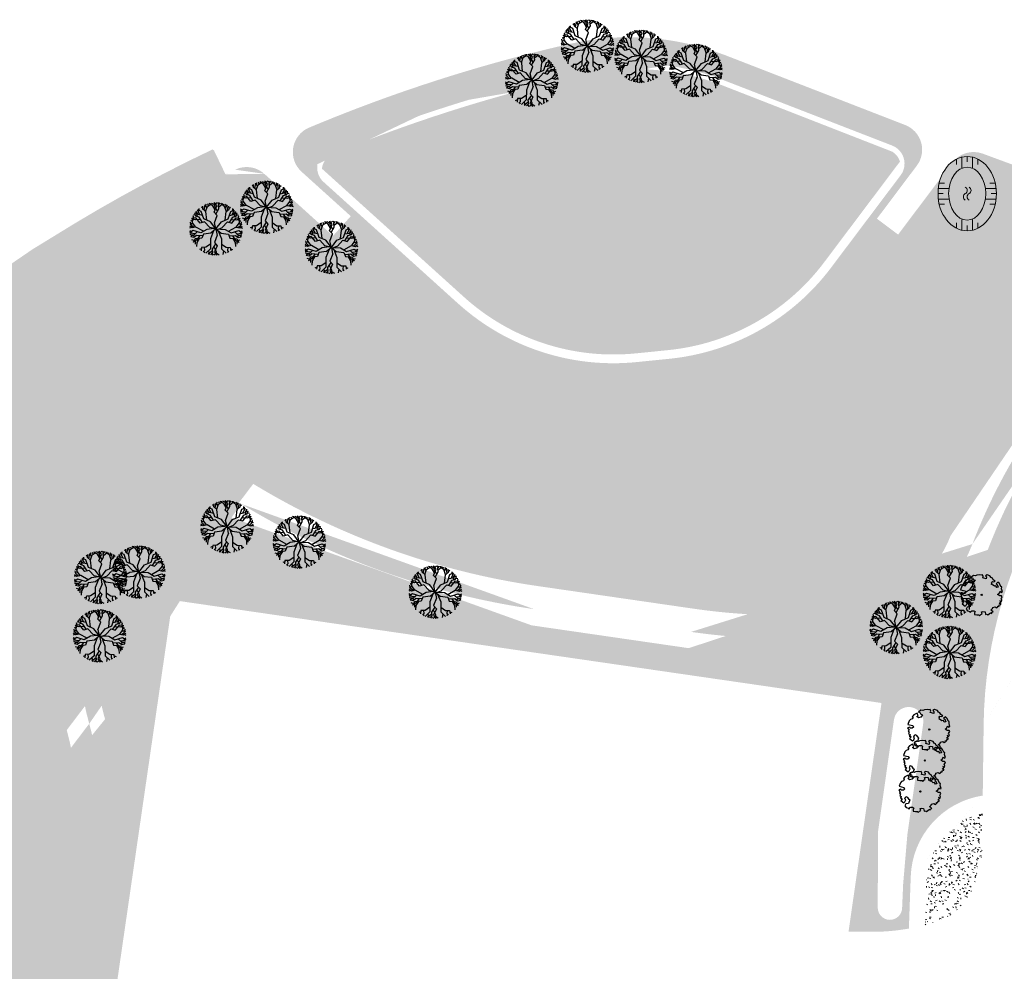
# Model space of a CAD drawing. Header units: metres. Extents: x 232632 to 233536, y 552897 to 554400.
# Tile 15 of 17: x 233103 to 233289, y 554112 to 554292. Entities that reach past the tile are written whole.
import ezdxf

# ---------------------------------------------------------------- set-up
doc = ezdxf.new("R2010")
doc.units = ezdxf.units.M
for name, color, linetype, lineweight, true_color in [('N-WE-GR-BOOM-S', 7, 'Continuous', 25, 0x165700), ('N-WE-GR-WATER-A', 7, 'Continuous', 9, 0xcde6ee), ('N-WE-GR-WATER_WATERPARTIJEN-A', 7, 'Continuous', 9, 0xcde6ee)]:
    doc.layers.add(name, color=color, linetype=linetype, lineweight=lineweight, true_color=true_color)
for name, color, linetype, lineweight in [('N-WE-GR-GRAS-A', 62, 'Continuous', 9), ('N-WE-GR-GRAS_TALUD-A', 62, 'Continuous', 9), ('N-WE-GR-RIET-A', 126, 'Continuous', 9), ('N-WE-GR-RIET_DOOR-DERDEN-A', 251, 'Continuous', 9), ('S05_Water', 144, 'Continuous', 13), ('T13_Taludlijn', 251, 'Continuous', 13), ('W11_Waterlijn', 142, 'Continuous', 13)]:
    doc.layers.add(name, color=color, linetype=linetype, lineweight=lineweight)
pattern_1 = [(0, (0, 0), (2.5, 2.5), [0.3, -2]), (45, (1, 0.5), (-0.282842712, 4.666904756), [0.3, -2]), (30, (0.2, 0.3), (0.568653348, 3.215063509), [0.3, -2]), (15, (0.8, 1.2), (0.964067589, 1.8112354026), [0.3, -2]), (135, (0.4, 5), (-0.070710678, -1.6263455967), [0.3, -2]), (150, (3, 1), (0.5392304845, -1.4660254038), [0.3, -2]), (165, (0.6, 0.1), (0.358630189, -1.752536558), [0.3, -2]), (85, (1, 1), (-2.181693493, 2.600041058), [0.3, -2]), (100, (0, 0), (-2.780294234, 1.946782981), [0.3, -2])]

# ---------------------------------------------------------------- blocks, each defined once
blk = doc.blocks.new('SGR-BOOM_06')
at = {"linetype": 'Continuous', "flags": 128}
blk.add_lwpolyline([(2.7, 3.52), (2.53, 3.94), (2.2, 4.06), (1.94, 4.52), (1.27, 4.69), (0.86, 4.52), (1.11, 4.27), (1.06, 3.81), (0.23, 3.98), (0.35, 4.32), (0.18, 4.69), (-0.15, 4.61), (-0.49, 4.69), (-1.15, 4.65), (-1.49, 4.48), (-1.95, 4.57), (-2.54, 4.11), (-2.12, 3.9), (-1.99, 3.64), (-1.58, 3.44), (-1.99, 2.89), (-2.54, 2.77), (-2.92, 3.1), (-2.62, 3.22), (-2.87, 3.86), (-3.63, 3.43), (-4, 3.02), (-3.79, 2.85), (-4, 2.51), (-4.42, 2.35), (-4.72, 2.05), (-5.01, 1.21), (-3.88, 0.92), (-3.71, 0.54), (-4, 0.29), (-4.51, 0.29), (-4.6, 0.56), (-5.09, 0.38), (-4.76, -0.17), (-4.93, -0.38), (-4.72, -0.54), (-4.88, -1.01), (-4.53, -1.18), (-4.72, -1.55), (-4.42, -1.59), (-4.29, -1.71), (-4.62, -2.11), (-3.92, -2.68), (-3.67, -2.43), (-3.46, -1.97), (-3.63, -1.76), (-3.42, -1.17), (-3.12, -1.34), (-2.79, -1.76), (-2.5, -2.01), (-2.79, -2.81), (-3.42, -2.93), (-3.67, -3.39), (-3.33, -3.77), (-2.83, -3.9), (-2.77, -4.02), (-2.71, -4.15), (-2.33, -3.73), (-1.83, -3.73), (-1.57, -3.9), (-1.7, -4.27), (-1.7, -4.61), (-1.15, -4.74), (-0.61, -4.69), (-0.49, -4.94), (-0.23, -4.65), (0.1, -4.48), (-0.06, -4.01), (0.27, -3.9), (0.77, -4.02), (0.86, -4.61), (1.15, -4.57), (1.44, -4.74), (2.07, -4.23), (2.37, -4.36), (2.32, -4.15), (2.66, -3.98), (2.41, -3.73), (2.11, -3.64), (2.57, -3.23), (2.62, -2.98), (3.16, -2.85), (3.54, -3.06), (3.79, -2.81), (3.77, -2.63), (4.12, -2.63), (4.12, -2.39), (4.46, -2.26), (4.46, -2.05), (4.08, -2.05), (4.54, -1.59), (4.25, -1.42), (4.63, -1.55), (4.75, -1.26), (4.54, -0.92), (4.84, -0.46), (4.67, -0.25), (4.25, -0.25), (3.75, 0.08), (4.08, 0.29), (4.38, 0.84), (4.54, 0.59), (4.88, 0.71), (4.67, 1.43), (4.71, 1.89), (4.5, 1.97), (4.16, 2.64), (3.83, 3.01), (3.37, 2.6), (3.66, 2.43), (3.91, 1.8), (3.54, 1.72), (3.33, 2.14), (2.99, 2.05), (2.66, 2.31), (2.24, 2.51), (2.45, 2.68), (2.32, 2.93), (2.53, 3.18), (2.87, 3.06), (3.16, 3.23)], close=True, dxfattribs=at)
blk.add_circle((0, 0), 0.15)
blk = doc.blocks.new('SGR-BOOM_15')
at = {"linetype": 'Continuous', "flags": 128}
for points in [[(-3.16, 3.48), (-3.18, 3.83)], [(-2.46, 3.95), (-2.75, 4.14)], [(-1.73, 1.66), (-1.9, 3.27), (-2.46, 3.75), (-2.45, 4.33)], [(-2.22, 3.55), (-2.13, 4.24), (-1.77, 4.65)], [(-2.03, 4.36), (-2.16, 4.48)], [(-1.72, 4.01), (-2.04, 4.54)], [(-1.95, 3.32), (-1.63, 4.26), (-1.07, 4.59), (-1, 4.87)], [(-1.4, 4.39), (-1.53, 4.73)], [(-0.15, 3.63), (-0.61, 4.39), (-1.29, 4.8)], [(-0.24, 4.52), (-0.76, 4.83)], [(-0.24, 4.52), (-0.76, 4.83)], [(-0.3, 1.17), (0.21, 2.57), (-0.35, 3.14), (0.14, 4.34), (-0.31, 4.96)], [(-0.3, 1.17), (0.21, 2.57), (-0.35, 3.14), (0.14, 4.34), (-0.31, 4.96)], [(0.29, 3.36), (-0.21, 4.23), (-0.27, 4.97)], [(0.29, 3.36), (-0.21, 4.23), (-0.27, 4.97)], [(-0.09, 4.66), (0.22, 4.97)], [(-0.09, 4.66), (0.22, 4.97)], [(-0.03, 2.82), (0.56, 3.82), (0.46, 4.48), (0.81, 4.91)], [(-0.03, 2.82), (0.56, 3.82), (0.46, 4.48), (0.81, 4.91)], [(0.59, 4.65), (0.37, 4.96)], [(0.59, 4.65), (0.37, 4.96)], [(0.51, 4.18), (1.27, 4.81)], [(0.51, 4.18), (1.27, 4.81)], [(1.95, 3.32), (1.63, 4.26), (1.07, 4.59), (1, 4.87)], [(1.4, 4.39), (1.53, 4.73)], [(1.72, 4.01), (2.04, 4.54)], [(1.73, 1.66), (1.9, 3.27), (2.46, 3.75), (2.45, 4.33)], [(2.22, 3.55), (2.13, 4.24), (1.77, 4.65)], [(2.03, 4.36), (2.16, 4.48)], [(2.46, 3.95), (2.75, 4.14)], [(3.16, 3.48), (3.18, 3.83)], [(-1.18, 0.26), (-2.19, 1.35), (-2.96, 1.11), (-3.81, 2.09), (-4.57, 1.97)], [(-1.18, 0.26), (-2.19, 1.35), (-2.96, 1.11), (-3.81, 2.09), (-4.57, 1.97)], [(-2.87, 1.78), (-3.87, 1.73), (-4.55, 2)], [(-2.87, 1.78), (-3.87, 1.73), (-4.55, 2)], [(-3.83, 0.34), (-4.41, 1.15), (-4.35, 1.81), (-4.54, 2.02)], [(-4.2, 2.03), (-4.33, 2.45)], [(-4.2, 2.03), (-4.33, 2.45)], [(-3.88, 2.64), (-4.25, 2.58)], [(-3.88, 2.64), (-4.25, 2.58)], [(-2.53, 1.25), (-3.16, 2.23), (-3.79, 2.44), (-4.01, 2.94)], [(-2.53, 1.25), (-3.16, 2.23), (-3.79, 2.44), (-4.01, 2.94)], [(-3.54, 2.98), (-3.99, 2.97)], [(-2.51, 2.55), (-3.39, 2.71), (-3.72, 3.3)], [(-3.5, 2.34), (-3.71, 3.31)], [(-3.5, 2.34), (-3.71, 3.31)], [(-2.97, 2.63), (-3.5, 3.53)], [(0, 0), (-1.06, 1.36), (-2.29, 1.9), (-2.77, 3.31), (-3.43, 3.6)], [(-3.3, 3.19), (-3.32, 3.71)], [(0, 0), (1.06, 1.36), (2.29, 1.9), (2.77, 3.31), (3.43, 3.6)], [(1.18, 0.26), (2.19, 1.35), (2.96, 1.11), (3.81, 2.09), (4.57, 1.97)], [(1.18, 0.26), (2.19, 1.35), (2.96, 1.11), (3.81, 2.09), (4.57, 1.97)], [(2.51, 2.55), (3.39, 2.71), (3.72, 3.3)], [(2.53, 1.25), (3.16, 2.23), (3.79, 2.44), (4.01, 2.94)], [(2.53, 1.25), (3.16, 2.23), (3.79, 2.44), (4.01, 2.94)], [(2.87, 1.78), (3.87, 1.73), (4.55, 2)], [(2.87, 1.78), (3.87, 1.73), (4.55, 2)], [(2.97, 2.63), (3.5, 3.53)], [(3.3, 3.19), (3.32, 3.71)], [(3.5, 2.34), (3.71, 3.31)], [(3.5, 2.34), (3.71, 3.31)], [(3.54, 2.98), (3.99, 2.97)], [(3.83, 0.34), (4.41, 1.15), (4.35, 1.81), (4.54, 2.02)], [(3.88, 2.64), (4.25, 2.58)], [(3.88, 2.64), (4.25, 2.58)], [(4.2, 2.03), (4.33, 2.45)], [(4.2, 2.03), (4.33, 2.45)], [(-4.64, 0.3), (-4.97, 0.18)], [(-2.36, -0.44), (-3.77, 0.36), (-4.48, 0.19), (-4.95, 0.53)], [(-0.39, 0.1), (-1.72, -0.07), (-2.88, -0.75), (-4.3, -0.32), (-4.93, -0.69)], [(-4.72, 0.89), (-4.9, 0.85)], [(-4.26, 0.94), (-4.87, 0.99)], [(-4.18, 0.26), (-4.69, 0.73), (-4.81, 1.27)], [(-4.39, 1.41), (-4.74, 1.51)], [(-4.14, 1.84), (-4.65, 1.5)], [(-4.14, 1.84), (-4.65, 1.5)], [(0, 0), (-1.22, 0.3)], [(0, 0), (-1.22, 0.3)], [(0, 0), (-0.96, -0.81)], [(0, 0), (-0.28, 1.22)], [(0, 0), (-0.28, 1.22)], [(0, 0), (1.72, -0.07), (2.88, -0.75), (4.3, -0.32), (4.93, -0.69)], [(0, 0), (0.96, -0.81)], [(0, 0), (0.23, -1.23)], [(0, 0), (0.23, -1.23)], [(0.49, -0.02), (1.22, 0.3)], [(2.36, -0.44), (3.77, 0.36), (4.48, 0.19), (4.95, 0.53)], [(4.14, 1.84), (4.65, 1.5)], [(4.14, 1.84), (4.65, 1.5)], [(4.18, 0.26), (4.69, 0.73), (4.81, 1.27)], [(4.26, 0.94), (4.87, 0.99)], [(4.39, 1.41), (4.74, 1.51)], [(4.64, 0.3), (4.97, 0.18)], [(4.72, 0.89), (4.9, 0.85)], [(-4.67, -0.54), (-4.96, -0.36)], [(-4.51, -0.83), (-4.94, -0.54)], [(-3.87, -0.89), (-4.91, -0.79)], [(-3.95, -1.45), (-4.86, -1.05)], [(-3.95, -1.45), (-4.86, -1.05)], [(-3.53, -0.56), (-4.18, -1.18), (-4.85, -1.1)], [(-4.48, -1.14), (-4.74, -1.51)], [(-2.5, -1.31), (-3.66, -1.23), (-4.2, -1.63), (-4.74, -1.51)], [(-2.5, -1.31), (-3.66, -1.23), (-4.2, -1.63), (-4.74, -1.51)], [(-3.12, -1.27), (-3.67, -2.11), (-4.3, -2.5)], [(-3.12, -1.27), (-3.67, -2.11), (-4.3, -2.5)], [(-0.91, -0.8), (-2.38, -0.98), (-2.64, -1.73), (-3.93, -1.85), (-4.28, -2.53)], [(-0.91, -0.8), (-2.38, -0.98), (-2.64, -1.73), (-3.93, -1.85), (-4.28, -2.53)], [(-3.17, -1.78), (-3.64, -2.53), (-3.7, -3.33)], [(-0.44, -0.37), (-1.02, -1.87), (-1.04, -3.73), (-1.93, -4.58)], [(0.25, -1.18), (-0.31, -2.56), (0.22, -3.15), (-0.31, -4.33), (0.11, -4.97)], [(0.25, -1.18), (-0.31, -2.56), (0.22, -3.15), (-0.31, -4.33), (0.11, -4.97)], [(0.44, -0.37), (1.02, -1.87), (1.04, -3.73), (1.93, -4.58)], [(0.91, -0.8), (2.38, -0.98), (2.64, -1.73), (3.93, -1.85), (4.28, -2.53)], [(0.91, -0.8), (2.38, -0.98), (2.64, -1.73), (3.93, -1.85), (4.28, -2.53)], [(2.5, -1.31), (3.66, -1.23), (4.2, -1.63), (4.74, -1.51)], [(2.5, -1.31), (3.66, -1.23), (4.2, -1.63), (4.74, -1.51)], [(3.12, -1.27), (3.67, -2.11), (4.3, -2.5)], [(3.12, -1.27), (3.67, -2.11), (4.3, -2.5)], [(3.17, -1.78), (3.64, -2.53), (3.7, -3.33)], [(3.53, -0.56), (4.18, -1.18), (4.85, -1.1)], [(3.87, -0.89), (4.91, -0.79)], [(3.95, -1.45), (4.86, -1.05)], [(3.95, -1.45), (4.86, -1.05)], [(4.48, -1.14), (4.74, -1.51)], [(4.51, -0.83), (4.94, -0.54)], [(4.67, -0.54), (4.96, -0.36)], [(-4.11, -2.2), (-4.53, -2.06)], [(-4.11, -2.2), (-4.53, -2.06)], [(-3.92, -2.26), (-3.95, -2.87)], [(-3.92, -2.26), (-3.95, -2.87)], [(-1.03, -2.88), (-1.91, -3.46), (-2.7, -3.49), (-2.78, -4.12)], [(-2.21, -3.47), (-2.18, -4.07), (-2.42, -4.34)], [(-0.08, -2.82), (-0.72, -3.8), (-0.64, -4.46), (-1.01, -4.87)], [(-0.08, -2.82), (-0.72, -3.8), (-0.64, -4.46), (-1.01, -4.87)], [(-0.42, -3.35), (0.04, -4.23), (0.07, -4.97)], [(-0.42, -3.35), (0.04, -4.23), (0.07, -4.97)], [(1.03, -2.88), (1.91, -3.46), (2.7, -3.49), (2.78, -4.12)], [(2.21, -3.47), (2.18, -4.07), (2.42, -4.34)], [(3.92, -2.26), (3.95, -2.87)], [(3.92, -2.26), (3.95, -2.87)], [(4.11, -2.2), (4.53, -2.06)], [(4.11, -2.2), (4.53, -2.06)], [(-2.73, -3.73), (-3.11, -3.88)], [(-2.3, -4.2), (-2.17, -4.47)], [(-0.67, -4.15), (-1.46, -4.75)], [(-0.67, -4.15), (-1.46, -4.75)], [(-1.43, -4.11), (-1.3, -4.8)], [(-0.78, -4.62), (-0.58, -4.94)], [(-0.78, -4.62), (-0.58, -4.94)], [(-0.1, -4.66), (-0.43, -4.96)], [(-0.1, -4.66), (-0.43, -4.96)], [(0.05, -4.53), (0.57, -4.86)], [(0.05, -4.53), (0.57, -4.86)], [(1.43, -4.11), (1.3, -4.8)], [(2.3, -4.2), (2.17, -4.47)], [(2.73, -3.73), (3.11, -3.88)]]:
    blk.add_lwpolyline(points, dxfattribs=at)

msp = doc.modelspace()

# ---------------------------------------------------------------- hatches: boundary and pattern name
at = {"layer": 'N-WE-GR-GRAS-A'}
h = msp.add_hatch(dxfattribs=at)
h.set_pattern_fill('AGR-GRAS_01', color=256, scale=0.1, pattern_type=2)
h.set_pattern_definition(pattern_1)
edge = h.paths.add_edge_path(flags=16)
edge.add_line((233219.72, 554225.8), (233225.87, 554226.42))
edge.add_arc((233221.35, 554271.19), 45, 275.7693, 323.0468)
edge.add_line((233257.31, 554244.14), (233272.38, 554264.17))
edge.add_arc((233268.39, 554267.18), 5, 323.0468, 428.7862)
edge.add_line((233270.2, 554271.84), (233236.25, 554285.02))
edge.add_arc((233218.16, 554238.4), 50, 68.7862, 102.8279)
edge.add_arc((233273.12, 553997.04), 297.54, 102.8279, 112.7912)
edge.add_arc((233159.79, 554266.74), 5, 112.7912, 227.8788)
edge.add_line((233156.44, 554263.03), (233185.02, 554237.19))
edge.add_arc((233215.2, 554270.57), 45, 227.8788, 275.7693)
edge = h.paths.add_edge_path(flags=16)
edge.add_line((233265.02, 554124.28), (233265.05, 554131.59))
edge.add_line((233265.05, 554131.59), (233265.09, 554138.7))
edge.add_line((233265.09, 554138.7), (233268.08, 554159.71))
edge.add_arc((233270.84, 554159.32), 2.78, -8.1612, 171.8818, ccw=False)
edge.add_line((233273.59, 554158.93), (233270.61, 554138.11))
edge.add_line((233270.61, 554138.11), (233269.81, 554128.7))
edge.add_line((233269.81, 554128.7), (233269.62, 554124.26))
edge.add_arc((233267.32, 554124.27), 2.3, 179.8444, 359.6662, ccw=False)
edge = h.paths.add_edge_path(flags=16)
edge.add_line((233264.32, 554091.17), (233264.74, 554105.97))
edge.add_arc((233266.8, 554105.94), 2.06, -2.3944, 179.1055, ccw=False)
edge.add_line((233268.85, 554105.86), (233268.64, 554100.71))
edge.add_line((233268.64, 554100.71), (233267.4, 554040.83))
edge.add_line((233267.4, 554040.83), (233266.82, 554027.57))
edge.add_arc((233264.52, 554027.77), 2.3, 179.8533, 355.0383, ccw=False)
edge.add_line((233262.22, 554027.78), (233262.24, 554032.6))
edge.add_line((233262.24, 554032.6), (233262.97, 554056.95))
edge.add_line((233262.97, 554056.95), (233263.46, 554068.02))
edge.add_line((233263.46, 554068.02), (233264.32, 554091.17))
edge = h.paths.add_edge_path(flags=16)
edge.add_ellipse((233281.88, 554258.9), major_axis=(0, 7), ratio=0.785714, start_angle=0, end_angle=360)
edge = h.paths.add_edge_path(flags=16)
edge.add_line((233265.82, 554008.26), (233265.2, 554000.54))
edge.add_line((233265.2, 554000.54), (233259.93, 553999.91))
edge.add_line((233259.93, 553999.91), (233259.91, 554002.8))
edge.add_line((233259.91, 554002.8), (233262.06, 554002.62))
edge.add_line((233262.06, 554002.62), (233262.11, 554008.42))
edge.add_arc((233263.96, 554008.41), 1.86, -4.5347, 179.5538, ccw=False)
h.paths.add_polyline_path([(233266.41, 554011.83), (233266.26, 554012.02), (233266.2, 554012.14), (233266.13, 554012.14), (233266.12, 554011.14), (233266.19, 554011.14), (233266.25, 554011.26), (233266.4, 554011.45), (233267.12, 554011.44), (233267.12, 554011.82)], flags=16)
edge = h.paths.add_edge_path()
edge.add_line((233332.36, 554245.38), (233312.1, 554255.07))
edge.add_arc((233302.92, 554241.98), 16, 41.2665, 54.9579, ccw=False)
edge.add_arc((233304.19, 554243.1), 14.3, -48.0063, 41.2665, ccw=False)
edge.add_arc((233384.57, 554153.81), 105.84, 131.9937, 159.0086)
edge.add_arc((233257.7, 554202.5), 30.06, 278.6031, 338.9783, ccw=False)
edge.add_arc((233247.36, 554296.9), 125, 261.7345, 276.8171, ccw=False)
edge.add_line((233229.39, 554173.2), (233199.79, 554177.5))
edge.add_arc((233221.35, 554325.94), 150, 238.7015, 261.7345, ccw=False)
edge.add_arc((233135.62, 554184.94), 15.01, 58.6703, 154.5282)
edge.add_arc((233162.7, 554172.05), 45, 154.5396, 195.806)
edge.add_arc((233071.29, 554146.18), 50, -30.7855, 15.806, ccw=False)
edge.add_arc((233096.2, 554131.34), 21, 231.1111, 329.2145, ccw=False)
edge.add_arc((233057.9, 554083.85), 40, 51.1111, 88.1729)
edge.add_arc((233058.83, 554112.84), 11, 88.1729, 159.0445)
edge.add_arc((233085.91, 554102.47), 40, 159.0445, 202.7059)
edge.add_arc((233025.95, 554077.38), 25, -33.5955, 22.7059, ccw=False)
edge.add_arc((233038.44, 554069.08), 10, 261.021, 326.4045, ccw=False)
edge.add_line((233036.88, 554059.2), (233035.04, 554059.49))
edge.add_arc((233063.4, 554057.99), 28.4, 176.9589, 230.5415)
edge.add_line((233045.35, 554036.06), (233045.89, 554035.97))
edge.add_line((233045.89, 554035.97), (233047.93, 554049.14))
edge.add_arc((233048.2, 554050.78), 1.66, 81.7339, 260.7219, ccw=False)
edge.add_line((233048.44, 554052.42), (233261.91, 554021.39))
edge.add_arc((233261.36, 554016.45), 4.97, -1.8933, 83.6008, ccw=False)
edge.add_line((233266.32, 554016.28), (233266.26, 554014.84))
edge.add_arc((233264.21, 554014.96), 2.05, 178.2958, 356.7021, ccw=False)
edge.add_line((233262.16, 554015.02), (233262.16, 554014.95))
edge.add_line((233262.16, 554014.95), (233262.17, 554016.53))
edge.add_arc((233260.15, 554016.52), 2.02, 0.2119, 86.7937)
edge.add_line((233260.26, 554018.54), (233255.16, 554019.27))
edge.add_line((233255.16, 554019.27), (233255.21, 554017.32))
edge.add_line((233255.21, 554017.32), (233258.97, 554017.02))
edge.add_line((233258.97, 554017.02), (233259.13, 554003.73))
edge.add_line((233259.13, 554003.73), (233258.03, 553987.63))
edge.add_line((233258.03, 553987.63), (233230.86, 553991.8))
edge.add_line((233230.86, 553991.8), (233229.44, 553985.33))
edge.add_line((233229.44, 553985.33), (233255.21, 553979.69))
edge.add_line((233255.21, 553979.69), (233259.34, 553982.84))
edge.add_line((233259.34, 553982.84), (233259.76, 553996.43))
edge.add_line((233259.76, 553996.43), (233266.86, 553996.35))
edge.add_line((233266.86, 553996.35), (233270.58, 554109.98))
edge.add_line((233270.58, 554109.98), (233257.55, 554110.14))
edge.add_line((233257.55, 554110.14), (233246.24, 554028.74))
edge.add_line((233246.24, 554028.74), (233053.27, 554056.77))
edge.add_line((233053.27, 554056.77), (233061.03, 554110.21))
edge.add_line((233061.03, 554110.21), (233120.41, 554101.58))
edge.add_line((233120.41, 554101.58), (233132.13, 554182.27))
edge.add_line((233132.13, 554182.27), (233265.73, 554162.86))
edge.add_line((233265.73, 554162.86), (233259.52, 554119.77))
edge.add_line((233259.52, 554119.77), (233263.61, 554119.72))
edge.add_arc((233263.94, 554158.89), 39.18, 269.5237, 280.2291)
edge.add_line((233270.89, 554120.34), (233271.24, 554130.11))
edge.add_arc((233287.23, 554129.59), 16, 98.705, 178.1284, ccw=False)
edge.add_line((233284.81, 554145.4), (233284.98, 554158.79))
edge.add_arc((233370.97, 554157.71), 86, 116.6071, 179.2776, ccw=False)
edge.add_arc((233329.77, 554239.97), 6, 296.6314, 424.4168)
edge = h.paths.add_edge_path()
edge.add_line((233139.93, 554267.05), (233142.1, 554262.54))
edge.add_arc((233273.68, 553995.1), 298.06, 115.8109, 116.1954, ccw=False)
edge.add_arc((233146.08, 554258.92), 5, 47.8788, 115.8109, ccw=False)
edge.add_line((233149.43, 554262.63), (233162.36, 554250.94))
edge.add_line((233162.36, 554250.94), (233165.71, 554254.65))
edge.add_line((233165.71, 554254.65), (233156.44, 554263.03))
edge.add_arc((233159.79, 554266.74), 5, 112.7912, 227.8788, ccw=False)
edge.add_arc((233273.12, 553997.04), 297.54, 102.8279, 112.7912, ccw=False)
edge.add_arc((233218.16, 554238.4), 50, 68.7862, 102.8279, ccw=False)
edge.add_line((233236.25, 554285.02), (233270.2, 554271.84))
edge.add_arc((233268.39, 554267.18), 5, -36.9532, 68.7862, ccw=False)
edge.add_line((233272.38, 554264.17), (233264.87, 554254.18))
edge.add_line((233264.87, 554254.18), (233268.86, 554251.18))
edge.add_line((233268.86, 554251.18), (233279.08, 554264.76))
edge.add_arc((233283.08, 554261.75), 5, 69.7311, 143.0468, ccw=False)
edge.add_line((233284.81, 554266.44), (233297.3, 554261.83))
edge.add_line((233297.3, 554261.83), (233306.84, 554257.49))
edge.add_arc((233302.92, 554241.98), 16, 75.7959, 141.1908)
edge.add_arc((233281.88, 554258.9), 11, 257.7184, 321.1917, ccw=False)
edge.add_arc((233275.39, 554229.09), 19.5, 77.7192, 142.0827)
edge.add_arc((233221.35, 554271.19), 49, 275.7693, 322.0827, ccw=False)
edge.add_line((233226.28, 554222.44), (233220.13, 554221.82))
edge.add_arc((233215.2, 554270.57), 49, 227.8788, 275.7693, ccw=False)
edge.add_line((233182.34, 554234.22), (233173.12, 554242.56))
edge.add_arc((233139.58, 554205.47), 50, 47.8787, 122.6463)
edge.add_arc((233273.12, 553997.04), 297.54, 122.6463, 156.894)
edge.add_arc((233055.18, 554090.03), 60.6, 156.894, 194.0183)
edge.add_arc((233011.72, 554079.17), 15.8, 194.0183, 261.021)
edge.add_line((233009.25, 554063.57), (233018.23, 554062.15))
edge.add_arc((232990.3, 554051.67), 29.83, -22.4731, 20.5665, ccw=False)
edge.add_line((233017.86, 554040.27), (232996.52, 554043.83))
edge.add_line((232996.52, 554043.83), (232976.37, 554047.1))
edge.add_line((232976.37, 554047.1), (232977.17, 554052.15))
edge.add_line((232977.17, 554052.15), (232977.81, 554055.81))
edge.add_line((232977.81, 554055.81), (232978.53, 554059.45))
edge.add_line((232978.53, 554059.45), (232979.31, 554063.08))
edge.add_line((232979.31, 554063.08), (232980.16, 554066.7))
edge.add_line((232980.16, 554066.7), (232981.08, 554070.29))
edge.add_line((232981.08, 554070.29), (232982.06, 554073.87))
edge.add_line((232982.06, 554073.87), (232983.11, 554077.45))
edge.add_line((232983.11, 554077.45), (232984.42, 554082.06))
edge.add_line((232984.42, 554082.06), (232985.8, 554086.64))
edge.add_line((232985.8, 554086.64), (232987.26, 554091.2))
edge.add_line((232987.26, 554091.2), (232988.78, 554095.74))
edge.add_line((232988.78, 554095.74), (232990.38, 554100.25))
edge.add_line((232990.38, 554100.25), (232992.05, 554104.74))
edge.add_line((232992.05, 554104.74), (232993.79, 554109.2))
edge.add_line((232993.79, 554109.2), (232995.6, 554113.63))
edge.add_line((232995.6, 554113.63), (232997.48, 554118.04))
edge.add_line((232997.48, 554118.04), (232999.43, 554122.41))
edge.add_line((232999.43, 554122.41), (233001.45, 554126.75))
edge.add_line((233001.45, 554126.75), (233003.53, 554131.06))
edge.add_line((233003.53, 554131.06), (233005.69, 554135.49))
edge.add_line((233005.69, 554135.49), (233010.2, 554143.78))
edge.add_line((233010.2, 554143.78), (233012.55, 554147.95))
edge.add_line((233012.55, 554147.95), (233014.97, 554152.08))
edge.add_line((233014.97, 554152.08), (233017.46, 554156.18))
edge.add_line((233017.46, 554156.18), (233019.84, 554160.08))
edge.add_line((233019.84, 554160.08), (233022.27, 554163.94))
edge.add_line((233022.27, 554163.94), (233024.76, 554167.77))
edge.add_line((233024.76, 554167.77), (233027.31, 554171.55))
edge.add_line((233027.31, 554171.55), (233029.92, 554175.3))
edge.add_line((233029.92, 554175.3), (233032.58, 554179.01))
edge.add_line((233032.58, 554179.01), (233035.3, 554182.67))
edge.add_line((233035.3, 554182.67), (233038.08, 554186.3))
edge.add_line((233038.08, 554186.3), (233040.91, 554189.88))
edge.add_line((233040.91, 554189.88), (233045.78, 554195.94))
edge.add_line((233045.78, 554195.94), (233048.29, 554198.91))
edge.add_line((233048.29, 554198.91), (233050.85, 554201.83))
edge.add_line((233050.85, 554201.83), (233053.47, 554204.71))
edge.add_line((233053.47, 554204.71), (233056.13, 554207.54))
edge.add_line((233056.13, 554207.54), (233058.84, 554210.32))
edge.add_line((233058.84, 554210.32), (233061.6, 554213.06))
edge.add_line((233061.6, 554213.06), (233067.27, 554218.39))
edge.add_line((233067.27, 554218.39), (233071.4, 554221.99))
edge.add_line((233071.4, 554221.99), (233075.6, 554225.54))
edge.add_line((233075.6, 554225.54), (233079.84, 554229.03))
edge.add_line((233079.84, 554229.03), (233084.12, 554232.47))
edge.add_line((233084.12, 554232.47), (233088.45, 554235.85))
edge.add_line((233088.45, 554235.85), (233092.83, 554239.17))
edge.add_line((233092.83, 554239.17), (233097.24, 554242.44))
edge.add_line((233097.24, 554242.44), (233101.69, 554245.64))
edge.add_line((233101.69, 554245.64), (233105.74, 554248.41))
edge.add_line((233105.74, 554248.41), (233113.98, 554253.46))
edge.add_line((233113.98, 554253.46), (233118.16, 554255.93))
edge.add_line((233118.16, 554255.93), (233122.38, 554258.33))
edge.add_line((233122.38, 554258.33), (233126.64, 554260.66))
edge.add_line((233126.64, 554260.66), (233130.94, 554262.92))
edge.add_line((233130.94, 554262.92), (233135.27, 554265.11))
edge.add_line((233135.27, 554265.11), (233139.65, 554267.23))
edge.add_line((233139.65, 554267.23), (233139.93, 554267.05))
h = msp.add_hatch(dxfattribs=at)
h.set_pattern_fill('AGR-GRAS_01', color=256, scale=0.1, pattern_type=2)
h.set_pattern_definition(pattern_1)
edge = h.paths.add_edge_path()
edge.add_line((233273.95, 554121.02), (233274.2, 554128.72))
edge.add_arc((233288.2, 554128.69), 14, 104.1639, 179.8811, ccw=False)
edge.add_line((233284.77, 554142.26), (233284.66, 554133.31))
edge.add_line((233284.66, 554133.31), (233283.83, 554133.31))
edge.add_line((233283.83, 554133.31), (233283.82, 554132.22))
edge.add_arc((233272.64, 554132.28), 11.17, 289.1412, 359.7015, ccw=False)
edge.add_arc((233264.28, 554157.69), 37.93, 284.7718, 288.498, ccw=False)
at = {"layer": 'N-WE-GR-GRAS_TALUD-A'}
h = msp.add_hatch(dxfattribs=at)
h.set_pattern_fill('AGR-GRAS_01', color=256, scale=0.1, pattern_type=2)
h.set_pattern_definition(pattern_1)
edge = h.paths.add_edge_path()
edge.add_arc((233273.12, 553997.04), 297.54, 102.8279, 112.7912)
edge.add_arc((233159.79, 554266.74), 5, 112.7912, 227.8788)
edge.add_line((233156.44, 554263.03), (233185.02, 554237.19))
edge.add_arc((233215.2, 554270.57), 45, 227.8788, 275.7693)
edge.add_line((233219.72, 554225.8), (233225.87, 554226.42))
edge.add_arc((233221.35, 554271.19), 45, 275.7693, 323.0468)
edge.add_line((233257.31, 554244.14), (233272.38, 554264.17))
edge.add_arc((233268.39, 554267.18), 5, 323.0468, 428.7862)
edge.add_line((233270.2, 554271.84), (233236.25, 554285.02))
edge.add_arc((233218.16, 554238.4), 50, 68.7862, 102.8279)
edge = h.paths.add_edge_path(flags=16)
edge.add_line((233267.74, 554267.97), (233235.73, 554280.39))
edge.add_arc((233219.56, 554238.72), 44.7, 68.7862, 102.4957)
edge.add_arc((233273.12, 553997.04), 292.24, 102.4957, 112.4235)
edge.add_arc((233163.03, 554263.81), 3.65, 112.4235, 227.8788)
edge.add_line((233160.59, 554261.1), (233185.92, 554238.19))
edge.add_arc((233215.2, 554270.57), 43.65, 227.8788, 275.7693)
edge.add_line((233219.59, 554227.14), (233225.74, 554227.76))
edge.add_arc((233221.35, 554271.19), 43.65, 275.7693, 323.0468)
edge.add_line((233256.23, 554244.95), (233269.34, 554262.37))
edge.add_arc((233266.42, 554264.56), 3.65, 323.0468, 428.7862)
h = msp.add_hatch(dxfattribs=at)
h.set_pattern_fill('AGR-GRAS_01', color=256, scale=0.1, pattern_type=2)
h.set_pattern_definition(pattern_1)
edge = h.paths.add_edge_path()
edge.add_arc((233038.44, 554069.08), 10, 261.021, 326.4045)
edge.add_arc((233025.95, 554077.38), 25, 326.4045, 382.7059)
edge.add_arc((233085.91, 554102.47), 40, 159.0445, 202.7059, ccw=False)
edge.add_arc((233058.83, 554112.84), 11, 88.1729, 159.0445, ccw=False)
edge.add_arc((233057.9, 554083.85), 40, 51.1111, 88.1729, ccw=False)
edge.add_arc((233096.2, 554131.34), 21, 231.1111, 329.2145)
edge.add_arc((233071.29, 554146.18), 50, 329.2145, 375.806)
edge.add_arc((233162.7, 554172.05), 45, 154.5396, 195.806, ccw=False)
edge.add_arc((233135.62, 554184.94), 15.01, 58.6703, 154.5282, ccw=False)
edge.add_arc((233221.35, 554325.94), 150, 238.7015, 261.7345)
edge.add_line((233199.79, 554177.5), (233229.39, 554173.2))
edge.add_arc((233247.36, 554296.9), 125, 261.7345, 276.8171)
edge.add_arc((233257.7, 554202.5), 30.06, 278.6031, 338.9783)
edge.add_arc((233384.57, 554153.81), 105.84, 131.9937, 159.0086, ccw=False)
edge.add_arc((233304.19, 554243.1), 14.3, 311.9937, 401.2665)
edge.add_arc((233302.92, 554241.98), 16, 41.2665, 141.1908)
edge.add_arc((233281.88, 554258.9), 11, 257.7184, 321.1917, ccw=False)
edge.add_arc((233275.39, 554229.09), 19.5, 77.7192, 142.0827)
edge.add_arc((233221.35, 554271.19), 49, 275.7693, 322.0827, ccw=False)
edge.add_line((233226.28, 554222.44), (233220.13, 554221.82))
edge.add_arc((233215.2, 554270.57), 49, 227.8788, 275.7693, ccw=False)
edge.add_line((233182.34, 554234.22), (233173.12, 554242.56))
edge.add_arc((233139.58, 554205.47), 50, 47.8787, 122.6463)
edge.add_arc((233273.12, 553997.04), 297.54, 122.6463, 156.894)
edge.add_arc((233055.18, 554090.03), 60.6, 156.894, 194.0183)
edge.add_arc((233011.72, 554079.17), 15.8, 194.0183, 261.021)
edge.add_line((233009.25, 554063.57), (233020.55, 554061.78))
edge.add_arc((233016.75, 554061.67), 3.8, 1.6358, 81.021)
edge.add_line((233017.34, 554065.43), (233012.65, 554066.17))
edge.add_arc((233014.63, 554078.71), 12.7, 195.5871, 261.021, ccw=False)
edge.add_arc((233055.18, 554090.03), 54.8, 156.894, 195.5871, ccw=False)
edge.add_arc((233273.12, 553997.04), 291.74, 122.5957, 156.894, ccw=False)
edge.add_arc((233140.2, 554204.92), 45, 47.8788, 122.5957, ccw=False)
edge.add_line((233170.38, 554238.3), (233178.98, 554230.52))
edge.add_arc((233215.2, 554270.57), 54.01, 227.8799, 275.4375)
edge.add_line((233220.32, 554216.81), (233227.09, 554217.49))
edge.add_arc((233221.35, 554271.19), 54.01, 276.1012, 322.0815)
edge.add_arc((233275.39, 554229.1), 14.5, 77.7203, 142.0838, ccw=False)
edge.add_arc((233281.88, 554258.9), 16, 257.7173, 322.607)
edge.add_arc((233303.73, 554242.2), 11.5, 141.2765, 142.6069, ccw=False)
edge.add_arc((233304.1, 554243.05), 11.3, 41.1347, 145.869, ccw=False)
edge.add_arc((233304.19, 554243.1), 11.2, -48.0064, 41.2664, ccw=False)
edge.add_arc((233384.57, 554153.81), 108.94, 131.9932, 159.0082)
edge.add_arc((233257.7, 554202.5), 26.96, 278.7037, 338.9783, ccw=False)
edge.add_arc((233247.36, 554296.9), 121.9, 261.7345, 276.7939, ccw=False)
edge.add_line((233229.83, 554176.26), (233200.23, 554180.56))
edge.add_arc((233221.35, 554325.93), 146.9, 238.7018, 261.7349, ccw=False)
edge.add_arc((233135.62, 554184.94), 18.11, 58.6712, 154.5292)
edge.add_arc((233162.7, 554172.05), 48.1, 154.5396, 195.806)
edge.add_arc((233071.29, 554146.18), 46.9, -30.7855, 15.806, ccw=False)
edge.add_arc((233096.2, 554131.34), 17.9, 231.1111, 329.2145, ccw=False)
edge.add_arc((233057.9, 554083.85), 43.1, 51.1111, 88.1729)
edge.add_arc((233058.83, 554112.84), 14.1, 88.1729, 159.0445)
edge.add_arc((233085.91, 554102.47), 43.1, 159.0445, 202.7059)
edge.add_arc((233025.95, 554077.38), 21.9, -33.5955, 22.7059, ccw=False)
edge.add_arc((233038.44, 554069.08), 6.9, 261.021, 326.4045, ccw=False)
edge.add_arc((233036.77, 554058.51), 3.8, 81.0213, 160.4063)
edge.add_line((233033.19, 554059.78), (233036.88, 554059.2))
h = msp.add_hatch(dxfattribs=at)
h.set_pattern_fill('AGR-GRAS_01', color=256, scale=0.1, pattern_type=2)
h.set_pattern_definition(pattern_1)
edge = h.paths.add_edge_path()
edge.add_arc((233036.77, 554058.51), 3.8, 81.0213, 160.4063, ccw=False)
edge.add_arc((233038.44, 554069.08), 6.9, 261.021, 326.4045)
edge.add_arc((233025.95, 554077.38), 21.9, 326.4045, 382.7059)
edge.add_arc((233085.91, 554102.47), 43.1, 159.0445, 202.7059, ccw=False)
edge.add_arc((233058.83, 554112.84), 14.1, 88.1729, 159.0445, ccw=False)
edge.add_arc((233057.9, 554083.85), 43.1, 51.1111, 88.1729, ccw=False)
edge.add_arc((233096.2, 554131.34), 17.9, 231.1111, 329.2145)
edge.add_arc((233071.29, 554146.18), 46.9, 329.2145, 375.806)
edge.add_arc((233162.7, 554172.05), 48.1, 154.5396, 195.806, ccw=False)
edge.add_arc((233135.62, 554184.94), 18.11, 58.6712, 154.5292, ccw=False)
edge.add_arc((233221.35, 554325.93), 146.9, 238.7018, 261.7349)
edge.add_line((233200.23, 554180.56), (233229.83, 554176.26))
edge.add_arc((233247.36, 554296.9), 121.9, 261.7345, 276.7939)
edge.add_arc((233257.7, 554202.5), 26.96, 278.7037, 338.9783)
edge.add_arc((233384.57, 554153.81), 108.94, 131.9932, 159.0082, ccw=False)
edge.add_arc((233304.19, 554243.1), 11.2, 311.9936, 401.2664)
edge.add_arc((233304.1, 554243.05), 11.3, 41.1347, 41.1437)
edge.add_line((233312.61, 554250.48), (233314.94, 554252.53))
edge.add_arc((233304.19, 554243.1), 14.3, -48.0063, 41.2665, ccw=False)
edge.add_arc((233384.57, 554153.81), 105.84, 131.9937, 159.0086)
edge.add_arc((233257.7, 554202.5), 30.06, 278.6031, 338.9783, ccw=False)
edge.add_arc((233247.36, 554296.9), 125, 261.7345, 276.8171, ccw=False)
edge.add_line((233229.39, 554173.2), (233199.79, 554177.5))
edge.add_arc((233221.35, 554325.94), 150, 238.7015, 261.7345, ccw=False)
edge.add_arc((233135.62, 554184.94), 15.01, 58.6703, 154.5282)
edge.add_arc((233162.7, 554172.05), 45, 154.5396, 195.806)
edge.add_arc((233071.29, 554146.18), 50, -30.7855, 15.806, ccw=False)
edge.add_arc((233096.2, 554131.34), 21, 231.1111, 329.2145, ccw=False)
edge.add_arc((233057.9, 554083.85), 40, 51.1111, 88.1729)
edge.add_arc((233058.83, 554112.84), 11, 88.1729, 159.0445)
edge.add_arc((233085.91, 554102.47), 40, 159.0445, 202.7059)
edge.add_arc((233025.95, 554077.38), 25, -33.5955, 22.7059, ccw=False)
edge.add_arc((233038.44, 554069.08), 10, 261.021, 326.4045, ccw=False)
edge.add_line((233036.88, 554059.2), (233033.19, 554059.78))
at = {"layer": 'N-WE-GR-RIET-A'}
h = msp.add_hatch(dxfattribs=at)
h.set_pattern_fill('AGR-RIETLAND-SO', color=256, scale=0.25, angle=270, pattern_type=2)
h.set_pattern_definition([(270, (233223.2131, 554257.5414), (1.25, -0.721688), [0.288675, -1.1547]), (330, (233223.2131, 554257.397), (1.25, 0.721688), [0.288675, -1.1547]), (0, (233223.2131, 554257.397), (1.25, 0.7216875), [0.5, -2]), (30, (233223.2131, 554257.397), (-3e-07, 1.443376), [0.288675, -1.1547])])
edge = h.paths.add_edge_path()
edge.add_line((233219.42, 554228.78), (233225.57, 554229.4))
edge.add_arc((233221.35, 554271.19), 42, 275.7693, 323.0468)
edge.add_line((233254.91, 554245.94), (233269.21, 554264.95))
edge.add_arc((233265.89, 554263.86), 3.5, 18.1968, 57.5207)
edge.add_line((233267.77, 554266.81), (233235.6, 554279.37))
edge.add_arc((233219.45, 554237.7), 44.68, 68.8202, 104.2484)
edge.add_arc((233273.12, 553997.04), 291.24, 102.8279, 112.3258)
edge.add_arc((233163.74, 554263.18), 3.5, 110.9639, 172.7116)
edge.add_line((233160.26, 554263.62), (233187.03, 554239.42))
edge.add_arc((233215.2, 554270.57), 42, 227.8788, 275.7693)
at = {"layer": 'N-WE-GR-RIET_DOOR-DERDEN-A'}
h = msp.add_hatch(dxfattribs=at)
h.set_pattern_fill('AGR-RIETLAND-SO', color=256, scale=0.3, angle=270, pattern_type=2)
h.set_pattern_definition([(270, (233143.906, 554203.2757), (1.5, -0.866025), [0.34641, -1.38564]), (330, (233143.906, 554203.1025), (1.5, 0.866026), [0.34641, -1.38564]), (0, (233143.90605, 554203.1025), (1.5, 0.866025), [0.6, -2.4]), (30, (233143.906, 554203.1025), (-3e-07, 1.732051), [0.34641, -1.38564])])
edge = h.paths.add_edge_path()
edge.add_arc((233304.1, 554243.05), 11.3, 41.1347, 41.1437, ccw=False)
edge.add_arc((233304.19, 554243.1), 11.2, -48.0064, 41.2664, ccw=False)
edge.add_arc((233384.57, 554153.81), 108.94, 131.9932, 159.0082)
edge.add_arc((233257.7, 554202.5), 26.96, 278.7037, 338.9783, ccw=False)
edge.add_arc((233247.36, 554296.9), 121.9, 261.7345, 276.7939, ccw=False)
edge.add_line((233229.83, 554176.26), (233200.23, 554180.56))
edge.add_arc((233221.35, 554325.93), 146.9, 238.7018, 261.7349, ccw=False)
edge.add_arc((233135.62, 554184.94), 18.11, 58.6712, 154.5292)
edge.add_arc((233162.7, 554172.05), 48.1, 154.5396, 195.806)
edge.add_arc((233071.29, 554146.18), 46.9, -30.7855, 15.806, ccw=False)
edge.add_arc((233096.2, 554131.34), 17.9, 231.1111, 329.2145, ccw=False)
edge.add_arc((233057.9, 554083.85), 43.1, 51.1111, 88.1729)
edge.add_arc((233058.83, 554112.84), 14.1, 88.1729, 159.0445)
edge.add_arc((233085.91, 554102.47), 43.1, 159.0445, 202.7059)
edge.add_arc((233025.95, 554077.38), 21.9, -33.5955, 22.7059, ccw=False)
edge.add_arc((233038.44, 554069.08), 6.9, 261.021, 326.4045, ccw=False)
edge.add_arc((233036.77, 554058.51), 3.8, 81.0213, 160.4063)
edge.add_line((233033.19, 554059.78), (233031.61, 554060.03))
edge.add_line((233031.61, 554060.03), (233031.82, 554061.32))
edge.add_arc((233037.05, 554060.49), 5.3, 103.0529, 171.021, ccw=False)
edge.add_arc((233033.78, 554074.62), 9.2, 283.0529, 340.5601)
edge.add_arc((233025.95, 554077.38), 17.5, 340.5601, 382.7059)
edge.add_arc((233085.91, 554102.47), 47.5, 159.0445, 202.7059, ccw=False)
edge.add_arc((233058.83, 554112.84), 18.5, 88.1729, 159.0445, ccw=False)
edge.add_arc((233057.9, 554083.85), 47.5, 51.1111, 88.1729, ccw=False)
edge.add_arc((233096.2, 554131.34), 13.5, 231.1111, 329.2145)
edge.add_arc((233071.29, 554146.18), 42.5, 329.2145, 375.806)
edge.add_arc((233162.7, 554172.05), 52.5, 154.5396, 195.806, ccw=False)
edge.add_arc((233135.62, 554184.94), 22.51, 58.6723, 154.5302, ccw=False)
edge.add_arc((233221.35, 554325.93), 142.49, 238.7023, 261.7353)
edge.add_line((233200.86, 554184.92), (233230.46, 554180.62))
edge.add_arc((233247.36, 554296.9), 117.5, 261.7345, 276.7569)
edge.add_arc((233257.7, 554202.5), 22.56, 278.8833, 338.9783)
edge.add_arc((233384.57, 554153.81), 113.33, 132.6132, 159.0076, ccw=False)
edge.add_arc((233303.23, 554242.22), 6.8, 312.613, 401.5072)
edge.add_line((233308.32, 554246.73), (233312.61, 554250.48))
at = {"layer": 'N-WE-GR-WATER-A'}
h = msp.add_hatch(color=256, dxfattribs=at)
h.dxf.hatch_style = 1
edge = h.paths.add_edge_path()
edge.add_ellipse((233281.88, 554258.9), major_axis=(0, 7), ratio=0.785714, start_angle=0, end_angle=360)
at = {"layer": 'N-WE-GR-WATER_WATERPARTIJEN-A'}
h = msp.add_hatch(color=256, dxfattribs=at)
h.dxf.hatch_style = 1
edge = h.paths.add_edge_path()
edge.add_line((233033.19, 554059.78), (233020.55, 554061.78))
edge.add_arc((233016.75, 554061.67), 3.8, 1.6358, 81.021)
edge.add_line((233017.34, 554065.43), (233012.65, 554066.17))
edge.add_arc((233014.63, 554078.71), 12.7, 195.5871, 261.021, ccw=False)
edge.add_arc((233055.18, 554090.03), 54.8, 156.894, 195.5871, ccw=False)
edge.add_arc((233273.12, 553997.04), 291.74, 122.5957, 156.894, ccw=False)
edge.add_arc((233140.2, 554204.92), 45, 47.8788, 122.5957, ccw=False)
edge.add_line((233170.38, 554238.3), (233178.98, 554230.52))
edge.add_arc((233215.2, 554270.57), 54.01, 227.8799, 275.4375)
edge.add_line((233220.32, 554216.81), (233227.09, 554217.49))
edge.add_arc((233221.35, 554271.19), 54.01, 276.1012, 322.0815)
edge.add_arc((233275.39, 554229.1), 14.5, 77.7203, 142.0838, ccw=False)
edge.add_arc((233281.88, 554258.9), 16, 257.7173, 322.607)
edge.add_arc((233303.73, 554242.2), 11.5, 141.2765, 142.6069, ccw=False)
edge.add_arc((233304.1, 554243.05), 11.3, 41.1347, 145.869, ccw=False)
edge.add_arc((233304.19, 554243.1), 11.2, -48.0064, 41.2664, ccw=False)
edge.add_arc((233384.57, 554153.81), 108.94, 131.9932, 159.0082)
edge.add_arc((233257.7, 554202.5), 26.96, 278.7037, 338.9783, ccw=False)
edge.add_arc((233247.36, 554296.9), 121.9, 261.7345, 276.7939, ccw=False)
edge.add_line((233229.83, 554176.26), (233200.23, 554180.56))
edge.add_arc((233221.35, 554325.93), 146.9, 238.7018, 261.7349, ccw=False)
edge.add_arc((233135.62, 554184.94), 18.11, 58.6712, 154.5292)
edge.add_arc((233162.7, 554172.05), 48.1, 154.5396, 195.806)
edge.add_arc((233071.29, 554146.18), 46.9, -30.7855, 15.806, ccw=False)
edge.add_arc((233096.2, 554131.34), 17.9, 231.1111, 329.2145, ccw=False)
edge.add_arc((233057.9, 554083.85), 43.1, 51.1111, 88.1729)
edge.add_arc((233058.83, 554112.84), 14.1, 88.1729, 159.0445)
edge.add_arc((233085.91, 554102.47), 43.1, 159.0445, 202.7059)
edge.add_arc((233025.95, 554077.38), 21.9, -33.5955, 22.7059, ccw=False)
edge.add_arc((233038.44, 554069.08), 6.9, 261.021, 326.4045, ccw=False)
edge.add_arc((233036.77, 554058.51), 3.8, 81.0213, 160.4063)

# ---------------------------------------------------------------- linework, layer by layer
at = {"layer": 'S05_Water'}
for centre, start, end in [((233281.2, 554259.5), 298.0725, 61.9275), ((233281.92, 554259.5), 298.0725, 61.9275), ((233281.84, 554258.3), 118.0725, 241.9275), ((233282.56, 554258.3), 118.0725, 241.9275)]:
    msp.add_arc(centre, 0.68, start, end, dxfattribs=at)
at = {"layer": 'T13_Taludlijn'}
for p, q in [((233279.87, 554265.41), (233279.87, 554264.39)), ((233280.87, 554265.78), (233280.87, 554263.77)), ((233281.88, 554265.9), (233281.88, 554264.9)), ((233282.88, 554265.78), (233282.88, 554263.77)), ((233283.88, 554265.41), (233283.88, 554264.39)), ((233276.43, 554259.9), (233278.45, 554259.9)), ((233276.61, 554260.9), (233277.63, 554260.9)), ((233287.32, 554259.9), (233285.31, 554259.9)), ((233287.15, 554260.9), (233286.12, 554260.9)), ((233276.38, 554258.9), (233277.38, 554258.9)), ((233276.43, 554257.89), (233278.45, 554257.89)), ((233287.32, 554257.89), (233285.31, 554257.89)), ((233287.38, 554258.9), (233286.38, 554258.9)), ((233276.61, 554256.89), (233277.63, 554256.89)), ((233287.15, 554256.89), (233286.12, 554256.89)), ((233279.87, 554252.38), (233279.87, 554253.4)), ((233280.87, 554252.01), (233280.87, 554254.03)), ((233281.88, 554251.9), (233281.88, 554252.9)), ((233282.88, 554252.01), (233282.88, 554254.03)), ((233283.88, 554252.38), (233283.88, 554253.4))]:
    msp.add_line(p, q, dxfattribs=at)
msp.add_ellipse((233281.88, 554258.9), major_axis=(0, -7), ratio=0.785714, dxfattribs=at)
at = {"layer": 'W11_Waterlijn'}
msp.add_ellipse((233281.88, 554258.9), major_axis=(0, -5), ratio=0.7, dxfattribs=at)

# ---------------------------------------------------------------- block references
at = {"layer": 'N-WE-GR-BOOM-S'}
for p in [(233210.31, 554286.73), (233220.41, 554284.77), (233230.76, 554282.1), (233199.82, 554280.3), (233149.86, 554256.32), (233140.31, 554252.24), (233162.05, 554248.76), (233142.39, 554196.07), (233156.01, 554193.2), (233118.58, 554186.52), (233125.79, 554187.54), (233181.64, 554183.78), (233278.52, 554183.85), (233268.5, 554177.08), (233118.37, 554175.5), (233278.53, 554172.38)]:
    msp.add_blockref('SGR-BOOM_15', p, dxfattribs=at)
at = {"layer": 'N-WE-GR-BOOM-S', "xscale": 0.8, "yscale": 0.8}
for p in [(233284.62, 554183.25, 11.88), (233274.73, 554157.86), (233273.89, 554152.01), (233273.06, 554146.18)]:
    msp.add_blockref('SGR-BOOM_06', p, dxfattribs=at)

doc.saveas('drawing.dxf')
